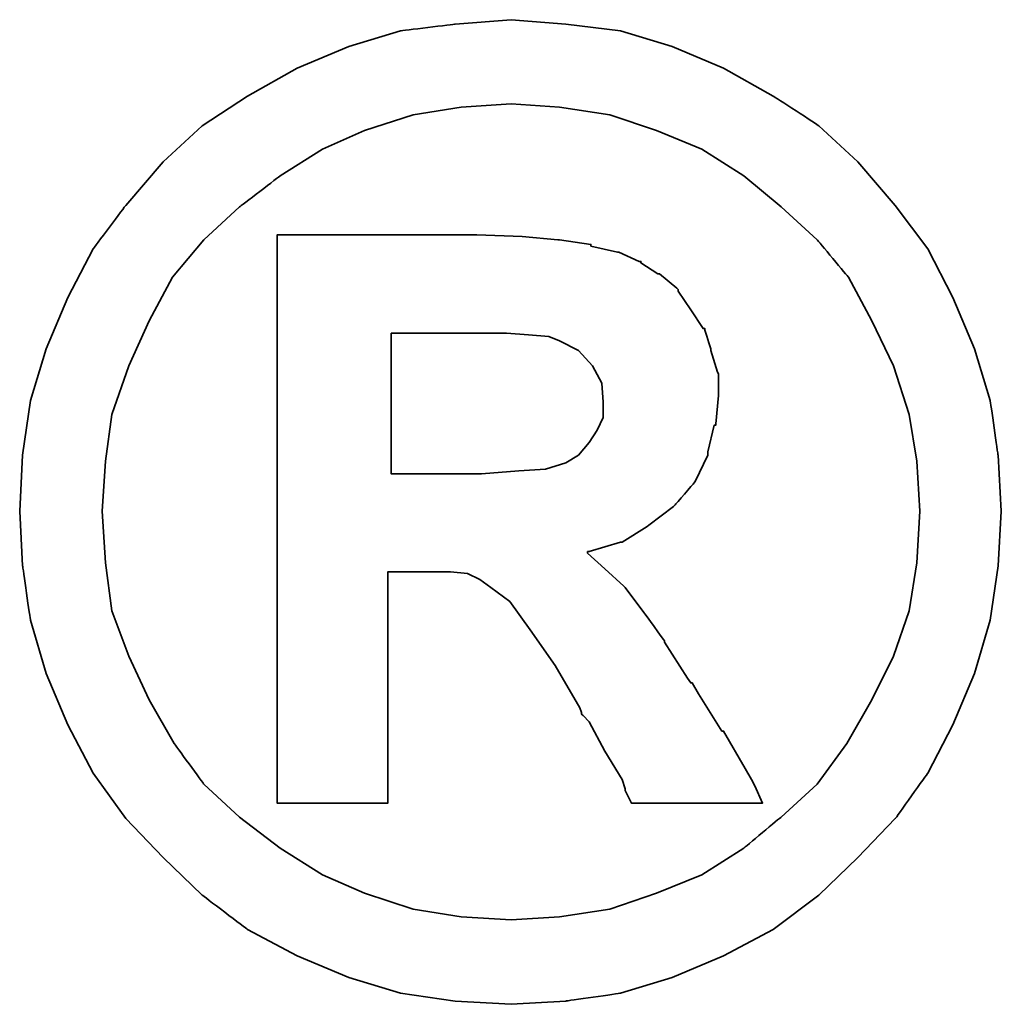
# Model space of a CAD drawing. Header units: millimetres. Extents: x 300 to 535, y -601 to -524.
# Tile 50 of 53: x 479.661 to 480.208, y -576.987 to -576.439. Entities that reach past the tile are written whole.
import ezdxf

# ---------------------------------------------------------------- set-up
doc = ezdxf.new("R2010")
doc.units = ezdxf.units.MM
doc.header["$LTSCALE"] = 0.1
doc.layers.add('DIM', color=4, linetype='CONTINUOUS')
doc.layers.add('layer 1', color=7, linetype='CONTINUOUS')

# ---------------------------------------------------------------- blocks, each defined once
blk = doc.blocks.new('TBI MOTION logo(完整正式版)')
at = {"layer": 'layer 1', "color": 22, "lineweight": 35}
for points, knots in [([(81.20634, 4.98624), (81.20634, 4.98624), (81.18649, 5.32862), (81.18649, 5.32862), (81.18649, 5.32862), (81.18649, 5.32862), (81.13886, 5.66206), (81.13886, 5.66206), (81.13886, 5.66206), (81.13886, 5.66206), (81.04359, 5.97764), (81.04359, 5.97764), (81.04359, 5.97764), (81.04359, 5.97764), (80.91061, 6.29124), (80.91061, 6.29124), (80.91061, 6.29124), (80.91061, 6.29124), (80.75778, 6.58697), (80.75778, 6.58697), (80.75778, 6.58697), (80.75778, 6.58697), (80.5593, 6.85294), (80.5593, 6.85294), (80.5593, 6.85294), (80.5593, 6.85294), (80.33105, 7.1189), (80.33105, 7.1189), (80.33105, 7.1189), (80.33105, 7.1189), (80.09287, 7.33921), (80.09287, 7.33921), (80.09287, 7.33921), (80.09287, 7.33921), (79.815, 7.51982), (79.815, 7.51982), (79.815, 7.51982), (79.815, 7.51982), (79.51133, 7.69051), (79.51133, 7.69051), (79.51133, 7.69051), (79.51133, 7.69051), (79.19773, 7.8235), (79.19773, 7.8235), (79.19773, 7.8235), (79.19773, 7.8235), (78.88215, 7.91877), (78.88215, 7.91877), (78.88215, 7.91877), (78.88215, 7.91877), (78.54871, 7.95846), (78.54871, 7.95846), (78.54871, 7.95846), (78.54871, 7.95846), (78.21526, 7.98625), (78.21526, 7.98625), (78.21526, 7.98625), (78.21526, 7.98625), (77.87388, 7.95846), (77.87388, 7.95846), (77.87388, 7.95846), (77.87388, 7.95846), (77.54044, 7.91877), (77.54044, 7.91877), (77.54044, 7.91877), (77.54044, 7.91877), (77.22485, 7.8235), (77.22485, 7.8235), (77.22485, 7.8235), (77.22485, 7.8235), (76.91027, 7.69051), (76.91027, 7.69051), (76.91027, 7.69051), (76.91027, 7.69051), (76.6056, 7.51982), (76.6056, 7.51982), (76.6056, 7.51982), (76.6056, 7.51982), (76.32972, 7.33921), (76.32972, 7.33921), (76.32972, 7.33921), (76.32972, 7.33921), (76.09154, 7.1189), (76.09154, 7.1189), (76.09154, 7.1189), (76.09154, 7.1189), (75.86329, 6.85294), (75.86329, 6.85294), (75.86329, 6.85294), (75.86329, 6.85294), (75.66382, 6.58697), (75.66382, 6.58697), (75.66382, 6.58697), (75.66382, 6.58697), (75.51099, 6.29124), (75.51099, 6.29124), (75.51099, 6.29124), (75.51099, 6.29124), (75.37702, 5.97764), (75.37702, 5.97764), (75.37702, 5.97764), (75.37702, 5.97764), (75.28175, 5.66206), (75.28175, 5.66206), (75.28175, 5.66206), (75.28175, 5.66206), (75.23411, 5.32862), (75.23411, 5.32862), (75.23411, 5.32862), (75.23411, 5.32862), (75.21625, 4.98624), (75.21625, 4.98624), (75.21625, 4.98624), (75.21625, 4.98624), (75.23411, 4.6528), (75.23411, 4.6528), (75.23411, 4.6528), (75.23411, 4.6528), (75.28175, 4.32035), (75.28175, 4.32035), (75.28175, 4.32035), (75.28175, 4.32035), (75.37702, 3.99583), (75.37702, 3.99583), (75.37702, 3.99583), (75.37702, 3.99583), (75.51099, 3.68224), (75.51099, 3.68224), (75.51099, 3.68224), (75.51099, 3.68224), (75.66382, 3.38749), (75.66382, 3.38749), (75.66382, 3.38749), (75.66382, 3.38749), (75.86329, 3.10963), (75.86329, 3.10963), (75.86329, 3.10963), (75.86329, 3.10963), (76.09154, 2.87145), (76.09154, 2.87145), (76.09154, 2.87145), (76.09154, 2.87145), (76.32972, 2.6432), (76.32972, 2.6432), (76.32972, 2.6432), (76.32972, 2.6432), (76.6056, 2.43381), (76.6056, 2.43381), (76.6056, 2.43381), (76.6056, 2.43381), (76.91027, 2.27205), (76.91027, 2.27205), (76.91027, 2.27205), (76.91027, 2.27205), (77.22485, 2.13906), (77.22485, 2.13906), (77.22485, 2.13906), (77.22485, 2.13906), (77.54044, 2.0438), (77.54044, 2.0438), (77.54044, 2.0438), (77.54044, 2.0438), (77.87388, 1.99616), (77.87388, 1.99616), (77.87388, 1.99616), (77.87388, 1.99616), (78.21526, 1.97631), (78.21526, 1.97631), (78.21526, 1.97631), (78.21526, 1.97631), (78.54871, 1.99616), (78.54871, 1.99616), (78.54871, 1.99616), (78.54871, 1.99616), (78.88215, 2.0438), (78.88215, 2.0438), (78.88215, 2.0438), (78.88215, 2.0438), (79.19773, 2.13906), (79.19773, 2.13906), (79.19773, 2.13906), (79.19773, 2.13906), (79.51133, 2.27205), (79.51133, 2.27205), (79.51133, 2.27205), (79.51133, 2.27205), (79.815, 2.43381), (79.815, 2.43381), (79.815, 2.43381), (79.815, 2.43381), (80.09287, 2.6432), (80.09287, 2.6432), (80.09287, 2.6432), (80.09287, 2.6432), (80.33105, 2.87145), (80.33105, 2.87145), (80.33105, 2.87145), (80.33105, 2.87145), (80.5593, 3.10963), (80.5593, 3.10963), (80.5593, 3.10963), (80.5593, 3.10963), (80.75778, 3.38749), (80.75778, 3.38749), (80.75778, 3.38749), (80.75778, 3.38749), (80.91061, 3.68224), (80.91061, 3.68224), (80.91061, 3.68224), (80.91061, 3.68224), (81.04359, 3.99583), (81.04359, 3.99583), (81.04359, 3.99583), (81.04359, 3.99583), (81.13886, 4.32035), (81.13886, 4.32035), (81.13886, 4.32035), (81.13886, 4.32035), (81.18649, 4.6528), (81.18649, 4.6528), (81.18649, 4.6528), (81.18649, 4.6528), (81.20634, 4.98624), (81.20634, 4.98624)], [0, 0, 0, 0, 0.0178571, 0.0178571, 0.0178571, 0.0178572, 0.0357143, 0.0357143, 0.0357143, 0.0357143, 0.0535714, 0.0535714, 0.0535714, 0.0535714, 0.0714286, 0.0714286, 0.0714286, 0.0714286, 0.0892857, 0.0892857, 0.0892857, 0.0892857, 0.1071429, 0.1071429, 0.1071429, 0.1071429, 0.125, 0.125, 0.125, 0.125, 0.1428571, 0.1428571, 0.1428571, 0.1428572, 0.1607143, 0.1607143, 0.1607143, 0.1607143, 0.1785714, 0.1785714, 0.1785714, 0.1785714, 0.1964286, 0.1964286, 0.1964286, 0.1964286, 0.2142857, 0.2142857, 0.2142857, 0.2142857, 0.2321429, 0.2321429, 0.2321429, 0.2321429, 0.25, 0.25, 0.25, 0.25, 0.2678571, 0.2678571, 0.2678571, 0.2678572, 0.2857143, 0.2857143, 0.2857143, 0.2857143, 0.3035714, 0.3035714, 0.3035714, 0.3035714, 0.3214286, 0.3214286, 0.3214286, 0.3214286, 0.3392857, 0.3392857, 0.3392857, 0.3392857, 0.3571429, 0.3571429, 0.3571429, 0.3571429, 0.375, 0.375, 0.375, 0.375, 0.3928571, 0.3928571, 0.3928571, 0.3928572, 0.4107143, 0.4107143, 0.4107143, 0.4107143, 0.4285714, 0.4285714, 0.4285714, 0.4285714, 0.4464286, 0.4464286, 0.4464286, 0.4464286, 0.4642857, 0.4642857, 0.4642857, 0.4642857, 0.4821429, 0.4821429, 0.4821429, 0.4821429, 0.5, 0.5, 0.5, 0.5, 0.5178571, 0.5178571, 0.5178571, 0.5178572, 0.5357143, 0.5357143, 0.5357143, 0.5357143, 0.5535714, 0.5535714, 0.5535714, 0.5535714, 0.5714286, 0.5714286, 0.5714286, 0.5714286, 0.5892857, 0.5892857, 0.5892857, 0.5892857, 0.6071429, 0.6071429, 0.6071429, 0.6071429, 0.625, 0.625, 0.625, 0.625, 0.6428571, 0.6428571, 0.6428571, 0.6428572, 0.6607143, 0.6607143, 0.6607143, 0.6607143, 0.6785714, 0.6785714, 0.6785714, 0.6785714, 0.6964286, 0.6964286, 0.6964286, 0.6964286, 0.7142857, 0.7142857, 0.7142857, 0.7142857, 0.7321429, 0.7321429, 0.7321429, 0.7321429, 0.75, 0.75, 0.75, 0.75, 0.7678571, 0.7678571, 0.7678571, 0.7678572, 0.7857143, 0.7857143, 0.7857143, 0.7857143, 0.8035714, 0.8035714, 0.8035714, 0.8035714, 0.8214286, 0.8214286, 0.8214286, 0.8214286, 0.8392857, 0.8392857, 0.8392857, 0.8392857, 0.8571429, 0.8571429, 0.8571429, 0.8571429, 0.875, 0.875, 0.875, 0.875, 0.8928571, 0.8928571, 0.8928571, 0.8928572, 0.9107143, 0.9107143, 0.9107143, 0.9107143, 0.9285714, 0.9285714, 0.9285714, 0.9285714, 0.9464286, 0.9464286, 0.9464286, 0.9464286, 0.9642857, 0.9642857, 0.9642857, 0.9642857, 0.9821429, 0.9821429, 0.9821429, 0.9821429, 1, 1, 1, 1]), ([(80.71014, 4.98624), (80.71014, 4.98624), (80.69129, 5.29091), (80.69129, 5.29091), (80.69129, 5.29091), (80.69129, 5.29091), (80.64464, 5.57672), (80.64464, 5.57672), (80.64464, 5.57672), (80.64464, 5.57672), (80.54937, 5.87245), (80.54937, 5.87245), (80.54937, 5.87245), (80.54937, 5.87245), (80.41639, 6.14833), (80.41639, 6.14833), (80.41639, 6.14833), (80.41639, 6.14833), (80.27349, 6.41429), (80.27349, 6.41429), (80.27349, 6.41429), (80.27349, 6.41429), (80.08295, 6.64255), (80.08295, 6.64255), (80.08295, 6.64255), (80.08295, 6.64255), (79.86264, 6.84301), (79.86264, 6.84301), (79.86264, 6.84301), (79.86264, 6.84301), (79.63439, 7.03355), (79.63439, 7.03355), (79.63439, 7.03355), (79.63439, 7.03355), (79.37835, 7.1963), (79.37835, 7.1963), (79.37835, 7.1963), (79.37835, 7.1963), (79.10246, 7.30944), (79.10246, 7.30944), (79.10246, 7.30944), (79.10246, 7.30944), (78.81665, 7.40471), (78.81665, 7.40471), (78.81665, 7.40471), (78.81665, 7.40471), (78.511, 7.45234), (78.511, 7.45234), (78.511, 7.45234), (78.511, 7.45234), (78.21526, 7.47219), (78.21526, 7.47219), (78.21526, 7.47219), (78.21526, 7.47219), (77.9106, 7.45234), (77.9106, 7.45234), (77.9106, 7.45234), (77.9106, 7.45234), (77.61685, 7.40471), (77.61685, 7.40471), (77.61685, 7.40471), (77.61685, 7.40471), (77.32012, 7.30944), (77.32012, 7.30944), (77.32012, 7.30944), (77.32012, 7.30944), (77.06309, 7.1963), (77.06309, 7.1963), (77.06309, 7.1963), (77.06309, 7.1963), (76.80606, 7.03355), (76.80606, 7.03355), (76.80606, 7.03355), (76.80606, 7.03355), (76.55797, 6.84301), (76.55797, 6.84301), (76.55797, 6.84301), (76.55797, 6.84301), (76.34063, 6.64255), (76.34063, 6.64255), (76.34063, 6.64255), (76.34063, 6.64255), (76.1491, 6.41429), (76.1491, 6.41429), (76.1491, 6.41429), (76.1491, 6.41429), (76.0062, 6.14833), (76.0062, 6.14833), (76.0062, 6.14833), (76.0062, 6.14833), (75.88314, 5.87245), (75.88314, 5.87245), (75.88314, 5.87245), (75.88314, 5.87245), (75.77794, 5.57672), (75.77794, 5.57672), (75.77794, 5.57672), (75.77794, 5.57672), (75.73924, 5.29091), (75.73924, 5.29091), (75.73924, 5.29091), (75.73924, 5.29091), (75.72039, 4.98624), (75.72039, 4.98624), (75.72039, 4.98624), (75.72039, 4.98624), (75.73924, 4.67165), (75.73924, 4.67165), (75.73924, 4.67165), (75.73924, 4.67165), (75.77794, 4.37791), (75.77794, 4.37791), (75.77794, 4.37791), (75.77794, 4.37791), (75.88314, 4.10102), (75.88314, 4.10102), (75.88314, 4.10102), (75.88314, 4.10102), (76.0062, 3.83407), (76.0062, 3.83407), (76.0062, 3.83407), (76.0062, 3.83407), (76.15902, 3.56811), (76.15902, 3.56811), (76.15902, 3.56811), (76.15902, 3.56811), (76.34063, 3.32001), (76.34063, 3.32001), (76.34063, 3.32001), (76.34063, 3.32001), (76.55797, 3.11955), (76.55797, 3.11955), (76.55797, 3.11955), (76.55797, 3.11955), (76.80606, 2.92901), (76.80606, 2.92901), (76.80606, 2.92901), (76.80606, 2.92901), (77.06309, 2.76725), (77.06309, 2.76725), (77.06309, 2.76725), (77.06309, 2.76725), (77.32012, 2.65412), (77.32012, 2.65412), (77.32012, 2.65412), (77.32012, 2.65412), (77.61685, 2.55786), (77.61685, 2.55786), (77.61685, 2.55786), (77.61685, 2.55786), (77.9106, 2.51022), (77.9106, 2.51022), (77.9106, 2.51022), (77.9106, 2.51022), (78.21526, 2.49137), (78.21526, 2.49137), (78.21526, 2.49137), (78.21526, 2.49137), (78.511, 2.51022), (78.511, 2.51022), (78.511, 2.51022), (78.511, 2.51022), (78.81665, 2.55786), (78.81665, 2.55786), (78.81665, 2.55786), (78.81665, 2.55786), (79.10246, 2.65412), (79.10246, 2.65412), (79.10246, 2.65412), (79.10246, 2.65412), (79.37835, 2.76725), (79.37835, 2.76725), (79.37835, 2.76725), (79.37835, 2.76725), (79.63439, 2.92901), (79.63439, 2.92901), (79.63439, 2.92901), (79.63439, 2.92901), (79.86264, 3.11955), (79.86264, 3.11955), (79.86264, 3.11955), (79.86264, 3.11955), (80.08295, 3.32001), (80.08295, 3.32001), (80.08295, 3.32001), (80.08295, 3.32001), (80.26356, 3.56811), (80.26356, 3.56811), (80.26356, 3.56811), (80.26356, 3.56811), (80.41639, 3.83407), (80.41639, 3.83407), (80.41639, 3.83407), (80.41639, 3.83407), (80.54937, 4.10102), (80.54937, 4.10102), (80.54937, 4.10102), (80.54937, 4.10102), (80.64464, 4.37791), (80.64464, 4.37791), (80.64464, 4.37791), (80.64464, 4.37791), (80.69129, 4.67165), (80.69129, 4.67165), (80.69129, 4.67165), (80.69129, 4.67165), (80.71014, 4.98624), (80.71014, 4.98624)], [0, 0, 0, 0, 0.0192308, 0.0192308, 0.0192308, 0.0192308, 0.0384615, 0.0384615, 0.0384615, 0.0384615, 0.0576923, 0.0576923, 0.0576923, 0.0576923, 0.0769231, 0.0769231, 0.0769231, 0.0769231, 0.0961538, 0.0961538, 0.0961538, 0.0961539, 0.1153846, 0.1153846, 0.1153846, 0.1153846, 0.1346154, 0.1346154, 0.1346154, 0.1346154, 0.1538462, 0.1538462, 0.1538462, 0.1538462, 0.1730769, 0.1730769, 0.1730769, 0.1730769, 0.1923077, 0.1923077, 0.1923077, 0.1923077, 0.2115385, 0.2115385, 0.2115385, 0.2115385, 0.2307692, 0.2307692, 0.2307692, 0.2307692, 0.25, 0.25, 0.25, 0.25, 0.2692308, 0.2692308, 0.2692308, 0.2692308, 0.2884615, 0.2884615, 0.2884615, 0.2884615, 0.3076923, 0.3076923, 0.3076923, 0.3076923, 0.3269231, 0.3269231, 0.3269231, 0.3269231, 0.3461538, 0.3461538, 0.3461538, 0.3461539, 0.3653846, 0.3653846, 0.3653846, 0.3653846, 0.3846154, 0.3846154, 0.3846154, 0.3846154, 0.4038462, 0.4038462, 0.4038462, 0.4038462, 0.4230769, 0.4230769, 0.4230769, 0.4230769, 0.4423077, 0.4423077, 0.4423077, 0.4423077, 0.4615385, 0.4615385, 0.4615385, 0.4615385, 0.4807692, 0.4807692, 0.4807692, 0.4807692, 0.5, 0.5, 0.5, 0.5, 0.5192308, 0.5192308, 0.5192308, 0.5192308, 0.5384615, 0.5384615, 0.5384615, 0.5384615, 0.5576923, 0.5576923, 0.5576923, 0.5576923, 0.5769231, 0.5769231, 0.5769231, 0.5769231, 0.5961538, 0.5961538, 0.5961538, 0.5961539, 0.6153846, 0.6153846, 0.6153846, 0.6153846, 0.6346154, 0.6346154, 0.6346154, 0.6346154, 0.6538462, 0.6538462, 0.6538462, 0.6538462, 0.6730769, 0.6730769, 0.6730769, 0.6730769, 0.6923077, 0.6923077, 0.6923077, 0.6923077, 0.7115385, 0.7115385, 0.7115385, 0.7115385, 0.7307692, 0.7307692, 0.7307692, 0.7307692, 0.75, 0.75, 0.75, 0.75, 0.7692308, 0.7692308, 0.7692308, 0.7692308, 0.7884615, 0.7884615, 0.7884615, 0.7884615, 0.8076923, 0.8076923, 0.8076923, 0.8076923, 0.8269231, 0.8269231, 0.8269231, 0.8269231, 0.8461538, 0.8461538, 0.8461538, 0.8461539, 0.8653846, 0.8653846, 0.8653846, 0.8653846, 0.8846154, 0.8846154, 0.8846154, 0.8846154, 0.9038462, 0.9038462, 0.9038462, 0.9038462, 0.9230769, 0.9230769, 0.9230769, 0.9230769, 0.9423077, 0.9423077, 0.9423077, 0.9423077, 0.9615385, 0.9615385, 0.9615385, 0.9615385, 0.9807692, 0.9807692, 0.9807692, 0.9807692, 1, 1, 1, 1]), ([(76.78721, 3.2823), (76.78721, 3.2823), (76.78721, 3.32001), (76.78721, 3.32001), (76.78721, 3.32001), (76.78721, 3.32001), (76.78721, 3.42422), (76.78721, 3.42422), (76.78721, 3.42422), (76.78721, 3.42422), (76.78721, 3.59689), (76.78721, 3.59689), (76.78721, 3.59689), (76.78721, 3.59689), (76.78721, 3.80529), (76.78721, 3.80529), (76.78721, 3.80529), (76.78721, 3.80529), (76.78721, 4.0524), (76.78721, 4.0524), (76.78721, 4.0524), (76.78721, 4.0524), (76.78721, 4.32035), (76.78721, 4.32035), (76.78721, 4.32035), (76.78721, 4.32035), (76.78721, 4.92868), (76.78721, 4.92868), (76.78721, 4.92868), (76.78721, 4.92868), (76.78721, 5.53801), (76.78721, 5.53801), (76.78721, 5.53801), (76.78721, 5.53801), (76.78721, 5.82482), (76.78721, 5.82482), (76.78721, 5.82482), (76.78721, 5.82482), (76.78721, 6.07291), (76.78721, 6.07291), (76.78721, 6.07291), (76.78721, 6.07291), (76.78721, 6.30017), (76.78721, 6.30017), (76.78721, 6.30017), (76.78721, 6.30017), (76.78721, 6.45399), (76.78721, 6.45399), (76.78721, 6.45399), (76.78721, 6.45399), (76.78721, 6.5572), (76.78721, 6.5572), (76.78721, 6.5572), (76.78721, 6.5572), (76.78721, 6.59689), (76.78721, 6.59689), (76.78721, 6.59689), (76.78721, 6.59689), (76.78721, 6.67232), (76.78721, 6.67232), (76.78721, 6.67232), (76.78721, 6.67232), (76.8537, 6.67232), (76.8537, 6.67232), (76.8537, 6.67232), (76.8537, 6.67232), (76.87355, 6.67232), (76.87355, 6.67232), (76.87355, 6.67232), (76.87355, 6.67232), (76.91027, 6.67232), (76.91027, 6.67232), (76.91027, 6.67232), (76.91027, 6.67232), (77.04424, 6.67232), (77.04424, 6.67232), (77.04424, 6.67232), (77.04424, 6.67232), (77.22485, 6.67232), (77.22485, 6.67232), (77.22485, 6.67232), (77.22485, 6.67232), (77.43524, 6.67232), (77.43524, 6.67232), (77.43524, 6.67232), (77.43524, 6.67232), (77.65357, 6.67232), (77.65357, 6.67232), (77.65357, 6.67232), (77.65357, 6.67232), (77.82625, 6.67232), (77.82625, 6.67232), (77.82625, 6.67232), (77.82625, 6.67232), (77.94037, 6.67232), (77.94037, 6.67232), (77.94037, 6.67232), (77.94037, 6.67232), (77.97709, 6.67232), (77.97709, 6.67232), (77.97709, 6.67232), (77.97709, 6.67232), (77.99694, 6.67232), (77.99694, 6.67232), (77.99694, 6.67232), (77.99694, 6.67232), (78.00686, 6.67232), (78.00686, 6.67232), (78.00686, 6.67232), (78.00686, 6.67232), (78.28275, 6.6624), (78.28275, 6.6624), (78.28275, 6.6624), (78.28275, 6.6624), (78.50107, 6.64255), (78.50107, 6.64255), (78.50107, 6.64255), (78.50107, 6.64255), (78.511, 6.64255), (78.511, 6.64255), (78.511, 6.64255), (78.511, 6.64255), (78.70154, 6.61476), (78.70154, 6.61476), (78.70154, 6.61476), (78.70154, 6.61476), (78.70154, 6.60483), (78.70154, 6.60483), (78.70154, 6.60483), (78.70154, 6.60483), (78.86429, 6.56713), (78.86429, 6.56713), (78.86429, 6.56713), (78.86429, 6.56713), (78.87223, 6.56713), (78.87223, 6.56713), (78.87223, 6.56713), (78.87223, 6.56713), (78.99727, 6.51056), (78.99727, 6.51056), (78.99727, 6.51056), (78.99727, 6.51056), (79.00719, 6.51056), (79.00719, 6.51056), (79.00719, 6.51056), (79.00719, 6.51056), (79.00719, 6.50162), (79.00719, 6.50162), (79.00719, 6.50162), (79.00719, 6.50162), (79.1104, 6.43415), (79.1104, 6.43415), (79.1104, 6.43415), (79.1104, 6.43415), (79.12132, 6.43415), (79.12132, 6.43415), (79.12132, 6.43415), (79.12132, 6.43415), (79.22552, 6.34781), (79.22552, 6.34781), (79.22552, 6.34781), (79.22552, 6.34781), (79.23544, 6.33888), (79.23544, 6.33888), (79.23544, 6.33888), (79.23544, 6.33888), (79.23544, 6.32895), (79.23544, 6.32895), (79.23544, 6.32895), (79.23544, 6.32895), (79.31087, 6.21483), (79.31087, 6.21483), (79.31087, 6.21483), (79.31087, 6.21483), (79.38629, 6.1007), (79.38629, 6.1007), (79.38629, 6.1007), (79.38629, 6.1007), (79.3972, 6.1007), (79.3972, 6.1007), (79.3972, 6.1007), (79.3972, 6.1007), (79.3972, 6.09078), (79.3972, 6.09078), (79.3972, 6.09078), (79.3972, 6.09078), (79.43392, 5.97764), (79.43392, 5.97764), (79.43392, 5.97764), (79.43392, 5.97764), (79.43392, 5.96772), (79.43392, 5.96772), (79.43392, 5.96772), (79.43392, 5.96772), (79.47362, 5.83474), (79.47362, 5.83474), (79.47362, 5.83474), (79.47362, 5.83474), (79.48156, 5.82482), (79.48156, 5.82482), (79.48156, 5.82482), (79.48156, 5.82482), (79.48156, 5.69977), (79.48156, 5.69977), (79.48156, 5.69977), (79.48156, 5.69977), (79.48156, 5.69183), (79.48156, 5.69183), (79.48156, 5.69183), (79.48156, 5.69183), (79.4637, 5.51915), (79.4637, 5.51915), (79.4637, 5.51915), (79.4637, 5.51915), (79.4637, 5.51122), (79.4637, 5.51122), (79.4637, 5.51122), (79.4637, 5.51122), (79.45377, 5.51122), (79.45377, 5.51122), (79.45377, 5.51122), (79.45377, 5.51122), (79.41507, 5.34847), (79.41507, 5.34847), (79.41507, 5.34847), (79.41507, 5.34847), (79.41507, 5.33854), (79.41507, 5.33854), (79.41507, 5.33854), (79.41507, 5.33854), (79.41507, 5.32862), (79.41507, 5.32862), (79.41507, 5.32862), (79.41507, 5.32862), (79.33865, 5.16785), (79.33865, 5.16785), (79.33865, 5.16785), (79.33865, 5.16785), (79.33071, 5.15693), (79.33071, 5.15693), (79.33071, 5.15693), (79.33071, 5.15693), (79.2156, 5.02495), (79.2156, 5.02495), (79.2156, 5.02495), (79.2156, 5.02495), (79.20567, 5.01502), (79.20567, 5.01502), (79.20567, 5.01502), (79.20567, 5.01502), (79.05483, 4.89991), (79.05483, 4.89991), (79.05483, 4.89991), (79.05483, 4.89991), (79.04491, 4.89197), (79.04491, 4.89197), (79.04491, 4.89197), (79.04491, 4.89197), (78.89208, 4.7967), (78.89208, 4.7967), (78.89208, 4.7967), (78.89208, 4.7967), (78.88215, 4.7967), (78.88215, 4.7967), (78.88215, 4.7967), (78.88215, 4.7967), (78.69161, 4.73913), (78.69161, 4.73913), (78.69161, 4.73913), (78.69161, 4.73913), (78.68169, 4.73913), (78.68169, 4.73913), (78.68169, 4.73913), (78.68169, 4.73913), (78.68169, 4.72921), (78.68169, 4.72921), (78.68169, 4.72921), (78.68169, 4.72921), (78.78688, 4.63394), (78.78688, 4.63394), (78.78688, 4.63394), (78.78688, 4.63394), (78.902, 4.52875), (78.902, 4.52875), (78.902, 4.52875), (78.902, 4.52875), (78.91093, 4.52081), (78.91093, 4.52081), (78.91093, 4.52081), (78.91093, 4.52081), (79.02506, 4.36798), (79.02506, 4.36798), (79.02506, 4.36798), (79.02506, 4.36798), (79.1501, 4.1953), (79.1501, 4.1953), (79.1501, 4.1953), (79.1501, 4.1953), (79.1501, 4.18736), (79.1501, 4.18736), (79.1501, 4.18736), (79.1501, 4.18736), (79.29201, 3.96705), (79.29201, 3.96705), (79.29201, 3.96705), (79.29201, 3.96705), (79.31087, 3.93828), (79.31087, 3.93828), (79.31087, 3.93828), (79.31087, 3.93828), (79.32079, 3.93828), (79.32079, 3.93828), (79.32079, 3.93828), (79.32079, 3.93828), (79.3585, 3.87178), (79.3585, 3.87178), (79.3585, 3.87178), (79.3585, 3.87178), (79.50141, 3.64353), (79.50141, 3.64353), (79.50141, 3.64353), (79.50141, 3.64353), (79.51133, 3.64353), (79.51133, 3.64353), (79.51133, 3.64353), (79.51133, 3.64353), (79.64431, 3.41528), (79.64431, 3.41528), (79.64431, 3.41528), (79.64431, 3.41528), (79.68202, 3.3478), (79.68202, 3.3478), (79.68202, 3.3478), (79.68202, 3.3478), (79.70187, 3.31009), (79.70187, 3.31009), (79.70187, 3.31009), (79.70187, 3.31009), (79.7495, 3.2049), (79.7495, 3.2049), (79.7495, 3.2049), (79.7495, 3.2049), (79.64431, 3.2049), (79.64431, 3.2049), (79.64431, 3.2049), (79.64431, 3.2049), (79.62546, 3.2049), (79.62546, 3.2049), (79.62546, 3.2049), (79.62546, 3.2049), (79.53912, 3.2049), (79.53912, 3.2049), (79.53912, 3.2049), (79.53912, 3.2049), (79.31087, 3.2049), (79.31087, 3.2049), (79.31087, 3.2049), (79.31087, 3.2049), (79.08262, 3.2049), (79.08262, 3.2049), (79.08262, 3.2049), (79.08262, 3.2049), (79.00719, 3.2049), (79.00719, 3.2049), (79.00719, 3.2049), (79.00719, 3.2049), (78.98735, 3.2049), (78.98735, 3.2049), (78.98735, 3.2049), (78.98735, 3.2049), (78.94964, 3.2049), (78.94964, 3.2049), (78.94964, 3.2049), (78.94964, 3.2049), (78.92979, 3.24459), (78.92979, 3.24459), (78.92979, 3.24459), (78.92979, 3.24459), (78.91093, 3.2823), (78.91093, 3.2823), (78.91093, 3.2823), (78.91093, 3.2823), (78.91093, 3.29223), (78.91093, 3.29223), (78.91093, 3.29223), (78.91093, 3.29223), (78.89208, 3.3478), (78.89208, 3.3478), (78.89208, 3.3478), (78.89208, 3.3478), (78.78688, 3.52048), (78.78688, 3.52048), (78.78688, 3.52048), (78.78688, 3.52048), (78.69161, 3.7001), (78.69161, 3.7001), (78.69161, 3.7001), (78.69161, 3.7001), (78.6539, 3.7388), (78.6539, 3.7388), (78.6539, 3.7388), (78.6539, 3.7388), (78.64398, 3.74873), (78.64398, 3.74873), (78.64398, 3.74873), (78.64398, 3.74873), (78.64398, 3.75766), (78.64398, 3.75766), (78.64398, 3.75766), (78.64398, 3.75766), (78.63405, 3.78644), (78.63405, 3.78644), (78.63405, 3.78644), (78.63405, 3.78644), (78.48321, 4.04347), (78.48321, 4.04347), (78.48321, 4.04347), (78.48321, 4.04347), (78.33038, 4.2618), (78.33038, 4.2618), (78.33038, 4.2618), (78.33038, 4.2618), (78.20732, 4.43447), (78.20732, 4.43447), (78.20732, 4.43447), (78.20732, 4.43447), (78.09221, 4.52081), (78.09221, 4.52081), (78.09221, 4.52081), (78.09221, 4.52081), (78.02472, 4.56845), (78.02472, 4.56845), (78.02472, 4.56845), (78.02472, 4.56845), (77.9493, 4.60616), (77.9493, 4.60616), (77.9493, 4.60616), (77.9493, 4.60616), (77.8451, 4.61608), (77.8451, 4.61608), (77.8451, 4.61608), (77.8451, 4.61608), (77.71113, 4.61608), (77.71113, 4.61608), (77.71113, 4.61608), (77.71113, 4.61608), (77.69128, 4.61608), (77.69128, 4.61608), (77.69128, 4.61608), (77.69128, 4.61608), (77.67342, 4.61608), (77.67342, 4.61608), (77.67342, 4.61608), (77.67342, 4.61608), (77.5583, 4.61608), (77.5583, 4.61608), (77.5583, 4.61608), (77.5583, 4.61608), (77.46303, 4.61608), (77.46303, 4.61608), (77.46303, 4.61608), (77.46303, 4.61608), (77.46303, 4.54761), (77.46303, 4.54761), (77.46303, 4.54761), (77.46303, 4.54761), (77.46303, 4.47318), (77.46303, 4.47318), (77.46303, 4.47318), (77.46303, 4.47318), (77.46303, 4.24294), (77.46303, 4.24294), (77.46303, 4.24294), (77.46303, 4.24294), (77.46303, 3.99583), (77.46303, 3.99583), (77.46303, 3.99583), (77.46303, 3.99583), (77.46303, 3.72888), (77.46303, 3.72888), (77.46303, 3.72888), (77.46303, 3.72888), (77.46303, 3.51055), (77.46303, 3.51055), (77.46303, 3.51055), (77.46303, 3.51055), (77.46303, 3.42422), (77.46303, 3.42422), (77.46303, 3.42422), (77.46303, 3.42422), (77.46303, 3.35773), (77.46303, 3.35773), (77.46303, 3.35773), (77.46303, 3.35773), (77.46303, 3.30017), (77.46303, 3.30017), (77.46303, 3.30017), (77.46303, 3.30017), (77.46303, 3.2823), (77.46303, 3.2823), (77.46303, 3.2823), (77.46303, 3.2823), (77.46303, 3.2049), (77.46303, 3.2049), (77.46303, 3.2049), (77.46303, 3.2049), (77.39753, 3.2049), (77.39753, 3.2049), (77.39753, 3.2049), (77.39753, 3.2049), (77.37768, 3.2049), (77.37768, 3.2049), (77.37768, 3.2049), (77.37768, 3.2049), (77.32012, 3.2049), (77.32012, 3.2049), (77.32012, 3.2049), (77.32012, 3.2049), (77.12165, 3.2049), (77.12165, 3.2049), (77.12165, 3.2049), (77.12165, 3.2049), (76.94897, 3.2049), (76.94897, 3.2049), (76.94897, 3.2049), (76.94897, 3.2049), (76.8924, 3.2049), (76.8924, 3.2049), (76.8924, 3.2049), (76.8924, 3.2049), (76.8537, 3.2049), (76.8537, 3.2049), (76.8537, 3.2049), (76.8537, 3.2049), (76.78721, 3.2049), (76.78721, 3.2049), (76.78721, 3.2049), (76.78721, 3.2049), (76.78721, 3.2823), (76.78721, 3.2823)], [0, 0, 0, 0, 0.0074074, 0.0074074, 0.0074074, 0.0074074, 0.0148148, 0.0148148, 0.0148148, 0.0148148, 0.0222222, 0.0222222, 0.0222222, 0.0222222, 0.0296296, 0.0296296, 0.0296296, 0.0296296, 0.037037, 0.037037, 0.037037, 0.037037, 0.0444444, 0.0444444, 0.0444444, 0.0444445, 0.0518519, 0.0518519, 0.0518519, 0.0518519, 0.0592593, 0.0592593, 0.0592593, 0.0592593, 0.0666667, 0.0666667, 0.0666667, 0.0666667, 0.0740741, 0.0740741, 0.0740741, 0.0740741, 0.0814815, 0.0814815, 0.0814815, 0.0814815, 0.0888889, 0.0888889, 0.0888889, 0.0888889, 0.0962963, 0.0962963, 0.0962963, 0.0962963, 0.1037037, 0.1037037, 0.1037037, 0.1037037, 0.1111111, 0.1111111, 0.1111111, 0.1111111, 0.1185185, 0.1185185, 0.1185185, 0.1185185, 0.1259259, 0.1259259, 0.1259259, 0.1259259, 0.1333333, 0.1333333, 0.1333333, 0.1333333, 0.1407407, 0.1407407, 0.1407407, 0.1407408, 0.1481481, 0.1481481, 0.1481481, 0.1481482, 0.1555556, 0.1555556, 0.1555556, 0.1555556, 0.162963, 0.162963, 0.162963, 0.162963, 0.1703704, 0.1703704, 0.1703704, 0.1703704, 0.1777778, 0.1777778, 0.1777778, 0.1777778, 0.1851852, 0.1851852, 0.1851852, 0.1851852, 0.1925926, 0.1925926, 0.1925926, 0.1925926, 0.2, 0.2, 0.2, 0.2, 0.2074074, 0.2074074, 0.2074074, 0.2074074, 0.2148148, 0.2148148, 0.2148148, 0.2148148, 0.2222222, 0.2222222, 0.2222222, 0.2222222, 0.2296296, 0.2296296, 0.2296296, 0.2296296, 0.237037, 0.237037, 0.237037, 0.237037, 0.2444444, 0.2444444, 0.2444444, 0.2444445, 0.2518519, 0.2518519, 0.2518519, 0.2518519, 0.2592593, 0.2592593, 0.2592593, 0.2592593, 0.2666667, 0.2666667, 0.2666667, 0.2666667, 0.2740741, 0.2740741, 0.2740741, 0.2740741, 0.2814815, 0.2814815, 0.2814815, 0.2814815, 0.2888889, 0.2888889, 0.2888889, 0.2888889, 0.2962963, 0.2962963, 0.2962963, 0.2962963, 0.3037037, 0.3037037, 0.3037037, 0.3037037, 0.3111111, 0.3111111, 0.3111111, 0.3111111, 0.3185185, 0.3185185, 0.3185185, 0.3185185, 0.3259259, 0.3259259, 0.3259259, 0.3259259, 0.3333333, 0.3333333, 0.3333333, 0.3333333, 0.3407407, 0.3407407, 0.3407407, 0.3407408, 0.3481481, 0.3481481, 0.3481481, 0.3481482, 0.3555556, 0.3555556, 0.3555556, 0.3555556, 0.362963, 0.362963, 0.362963, 0.362963, 0.3703704, 0.3703704, 0.3703704, 0.3703704, 0.3777778, 0.3777778, 0.3777778, 0.3777778, 0.3851852, 0.3851852, 0.3851852, 0.3851852, 0.3925926, 0.3925926, 0.3925926, 0.3925926, 0.4, 0.4, 0.4, 0.4, 0.4074074, 0.4074074, 0.4074074, 0.4074074, 0.4148148, 0.4148148, 0.4148148, 0.4148148, 0.4222222, 0.4222222, 0.4222222, 0.4222222, 0.4296296, 0.4296296, 0.4296296, 0.4296296, 0.437037, 0.437037, 0.437037, 0.437037, 0.4444444, 0.4444444, 0.4444444, 0.4444445, 0.4518519, 0.4518519, 0.4518519, 0.4518519, 0.4592593, 0.4592593, 0.4592593, 0.4592593, 0.4666667, 0.4666667, 0.4666667, 0.4666667, 0.4740741, 0.4740741, 0.4740741, 0.4740741, 0.4814815, 0.4814815, 0.4814815, 0.4814815, 0.4888889, 0.4888889, 0.4888889, 0.4888889, 0.4962963, 0.4962963, 0.4962963, 0.4962963, 0.5037037, 0.5037037, 0.5037037, 0.5037037, 0.5111111, 0.5111111, 0.5111111, 0.5111111, 0.5185185, 0.5185185, 0.5185185, 0.5185185, 0.5259259, 0.5259259, 0.5259259, 0.5259259, 0.5333333, 0.5333333, 0.5333333, 0.5333333, 0.5407407, 0.5407407, 0.5407407, 0.5407408, 0.5481481, 0.5481481, 0.5481481, 0.5481482, 0.5555556, 0.5555556, 0.5555556, 0.5555556, 0.562963, 0.562963, 0.562963, 0.562963, 0.5703704, 0.5703704, 0.5703704, 0.5703704, 0.5777778, 0.5777778, 0.5777778, 0.5777778, 0.5851852, 0.5851852, 0.5851852, 0.5851852, 0.5925926, 0.5925926, 0.5925926, 0.5925926, 0.6, 0.6, 0.6, 0.6, 0.6074074, 0.6074074, 0.6074074, 0.6074074, 0.6148148, 0.6148148, 0.6148148, 0.6148148, 0.6222222, 0.6222222, 0.6222222, 0.6222222, 0.6296296, 0.6296296, 0.6296296, 0.6296296, 0.637037, 0.637037, 0.637037, 0.637037, 0.6444444, 0.6444444, 0.6444444, 0.6444445, 0.6518519, 0.6518519, 0.6518519, 0.6518519, 0.6592593, 0.6592593, 0.6592593, 0.6592593, 0.6666667, 0.6666667, 0.6666667, 0.6666667, 0.6740741, 0.6740741, 0.6740741, 0.6740741, 0.6814815, 0.6814815, 0.6814815, 0.6814815, 0.6888889, 0.6888889, 0.6888889, 0.6888889, 0.6962963, 0.6962963, 0.6962963, 0.6962963, 0.7037037, 0.7037037, 0.7037037, 0.7037037, 0.7111111, 0.7111111, 0.7111111, 0.7111111, 0.7185185, 0.7185185, 0.7185185, 0.7185185, 0.7259259, 0.7259259, 0.7259259, 0.7259259, 0.7333333, 0.7333333, 0.7333333, 0.7333333, 0.7407407, 0.7407407, 0.7407407, 0.7407408, 0.7481481, 0.7481481, 0.7481481, 0.7481482, 0.7555556, 0.7555556, 0.7555556, 0.7555556, 0.762963, 0.762963, 0.762963, 0.762963, 0.7703704, 0.7703704, 0.7703704, 0.7703704, 0.7777778, 0.7777778, 0.7777778, 0.7777778, 0.7851852, 0.7851852, 0.7851852, 0.7851852, 0.7925926, 0.7925926, 0.7925926, 0.7925926, 0.8, 0.8, 0.8, 0.8, 0.8074074, 0.8074074, 0.8074074, 0.8074074, 0.8148148, 0.8148148, 0.8148148, 0.8148148, 0.8222222, 0.8222222, 0.8222222, 0.8222222, 0.8296296, 0.8296296, 0.8296296, 0.8296296, 0.837037, 0.837037, 0.837037, 0.837037, 0.8444444, 0.8444444, 0.8444444, 0.8444445, 0.8518519, 0.8518519, 0.8518519, 0.8518519, 0.8592593, 0.8592593, 0.8592593, 0.8592593, 0.8666667, 0.8666667, 0.8666667, 0.8666667, 0.8740741, 0.8740741, 0.8740741, 0.8740741, 0.8814815, 0.8814815, 0.8814815, 0.8814815, 0.8888889, 0.8888889, 0.8888889, 0.8888889, 0.8962963, 0.8962963, 0.8962963, 0.8962963, 0.9037037, 0.9037037, 0.9037037, 0.9037037, 0.9111111, 0.9111111, 0.9111111, 0.9111111, 0.9185185, 0.9185185, 0.9185185, 0.9185185, 0.9259259, 0.9259259, 0.9259259, 0.9259259, 0.9333333, 0.9333333, 0.9333333, 0.9333333, 0.9407407, 0.9407407, 0.9407407, 0.9407408, 0.9481481, 0.9481481, 0.9481481, 0.9481482, 0.9555556, 0.9555556, 0.9555556, 0.9555556, 0.962963, 0.962963, 0.962963, 0.962963, 0.9703704, 0.9703704, 0.9703704, 0.9703704, 0.9777778, 0.9777778, 0.9777778, 0.9777778, 0.9851852, 0.9851852, 0.9851852, 0.9851852, 0.9925926, 0.9925926, 0.9925926, 0.9925926, 1, 1, 1, 1]), ([(77.48288, 6.07291), (77.48288, 6.07291), (77.48288, 5.99551), (77.48288, 5.99551), (77.48288, 5.99551), (77.48288, 5.99551), (77.48288, 5.82482), (77.48288, 5.82482), (77.48288, 5.82482), (77.48288, 5.82482), (77.48288, 5.63328), (77.48288, 5.63328), (77.48288, 5.63328), (77.48288, 5.63328), (77.48288, 5.46358), (77.48288, 5.46358), (77.48288, 5.46358), (77.48288, 5.46358), (77.48288, 5.29091), (77.48288, 5.29091), (77.48288, 5.29091), (77.48288, 5.29091), (77.48288, 5.21449), (77.48288, 5.21449), (77.48288, 5.21449), (77.48288, 5.21449), (77.50074, 5.21449), (77.50074, 5.21449), (77.50074, 5.21449), (77.50074, 5.21449), (77.71113, 5.21449), (77.71113, 5.21449), (77.71113, 5.21449), (77.71113, 5.21449), (77.94037, 5.21449), (77.94037, 5.21449), (77.94037, 5.21449), (77.94037, 5.21449), (78.01579, 5.21449), (78.01579, 5.21449), (78.01579, 5.21449), (78.01579, 5.21449), (78.03465, 5.21449), (78.03465, 5.21449), (78.03465, 5.21449), (78.03465, 5.21449), (78.2629, 5.23335), (78.2629, 5.23335), (78.2629, 5.23335), (78.2629, 5.23335), (78.42565, 5.24327), (78.42565, 5.24327), (78.42565, 5.24327), (78.42565, 5.24327), (78.54871, 5.28098), (78.54871, 5.28098), (78.54871, 5.28098), (78.54871, 5.28098), (78.62611, 5.32862), (78.62611, 5.32862), (78.62611, 5.32862), (78.62611, 5.32862), (78.69161, 5.40503), (78.69161, 5.40503), (78.69161, 5.40503), (78.69161, 5.40503), (78.73925, 5.48145), (78.73925, 5.48145), (78.73925, 5.48145), (78.73925, 5.48145), (78.77696, 5.55885), (78.77696, 5.55885), (78.77696, 5.55885), (78.77696, 5.55885), (78.77696, 5.65214), (78.77696, 5.65214), (78.77696, 5.65214), (78.77696, 5.65214), (78.76902, 5.76726), (78.76902, 5.76726), (78.76902, 5.76726), (78.76902, 5.76726), (78.71146, 5.87245), (78.71146, 5.87245), (78.71146, 5.87245), (78.71146, 5.87245), (78.62611, 5.96772), (78.62611, 5.96772), (78.62611, 5.96772), (78.62611, 5.96772), (78.511, 6.02528), (78.511, 6.02528), (78.511, 6.02528), (78.511, 6.02528), (78.44451, 6.05306), (78.44451, 6.05306), (78.44451, 6.05306), (78.44451, 6.05306), (78.32046, 6.06299), (78.32046, 6.06299), (78.32046, 6.06299), (78.32046, 6.06299), (78.18748, 6.07291), (78.18748, 6.07291), (78.18748, 6.07291), (78.18748, 6.07291), (77.99694, 6.07291), (77.99694, 6.07291), (77.99694, 6.07291), (77.99694, 6.07291), (77.97709, 6.07291), (77.97709, 6.07291), (77.97709, 6.07291), (77.97709, 6.07291), (77.90167, 6.07291), (77.90167, 6.07291), (77.90167, 6.07291), (77.90167, 6.07291), (77.69128, 6.07291), (77.69128, 6.07291), (77.69128, 6.07291), (77.69128, 6.07291), (77.50074, 6.07291), (77.50074, 6.07291), (77.50074, 6.07291), (77.50074, 6.07291), (77.48288, 6.07291), (77.48288, 6.07291)], [0, 0, 0, 0, 0.03125, 0.03125, 0.03125, 0.03125, 0.0625, 0.0625, 0.0625, 0.0625, 0.09375, 0.09375, 0.09375, 0.09375, 0.125, 0.125, 0.125, 0.125, 0.15625, 0.15625, 0.15625, 0.15625, 0.1875, 0.1875, 0.1875, 0.1875, 0.21875, 0.21875, 0.21875, 0.21875, 0.25, 0.25, 0.25, 0.25, 0.28125, 0.28125, 0.28125, 0.28125, 0.3125, 0.3125, 0.3125, 0.3125, 0.34375, 0.34375, 0.34375, 0.34375, 0.375, 0.375, 0.375, 0.375, 0.40625, 0.40625, 0.40625, 0.40625, 0.4375, 0.4375, 0.4375, 0.4375, 0.46875, 0.46875, 0.46875, 0.46875, 0.5, 0.5, 0.5, 0.5, 0.53125, 0.53125, 0.53125, 0.53125, 0.5625, 0.5625, 0.5625, 0.5625, 0.59375, 0.59375, 0.59375, 0.59375, 0.625, 0.625, 0.625, 0.625, 0.65625, 0.65625, 0.65625, 0.65625, 0.6875, 0.6875, 0.6875, 0.6875, 0.71875, 0.71875, 0.71875, 0.71875, 0.75, 0.75, 0.75, 0.75, 0.78125, 0.78125, 0.78125, 0.78125, 0.8125, 0.8125, 0.8125, 0.8125, 0.84375, 0.84375, 0.84375, 0.84375, 0.875, 0.875, 0.875, 0.875, 0.90625, 0.90625, 0.90625, 0.90625, 0.9375, 0.9375, 0.9375, 0.9375, 0.96875, 0.96875, 0.96875, 0.96875, 1, 1, 1, 1])]:
    blk.add_open_spline(points, degree=3, knots=knots, dxfattribs=at)

msp = doc.modelspace()

# ---------------------------------------------------------------- block references
at = {"layer": 'DIM', "color": 0, "xscale": 0.0912171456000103, "yscale": 0.0912171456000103, "zscale": 0.0912171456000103}
msp.add_blockref('TBI MOTION logo(完整正式版)', (472.80017, -577.16744), dxfattribs=at)

doc.saveas('drawing.dxf')
